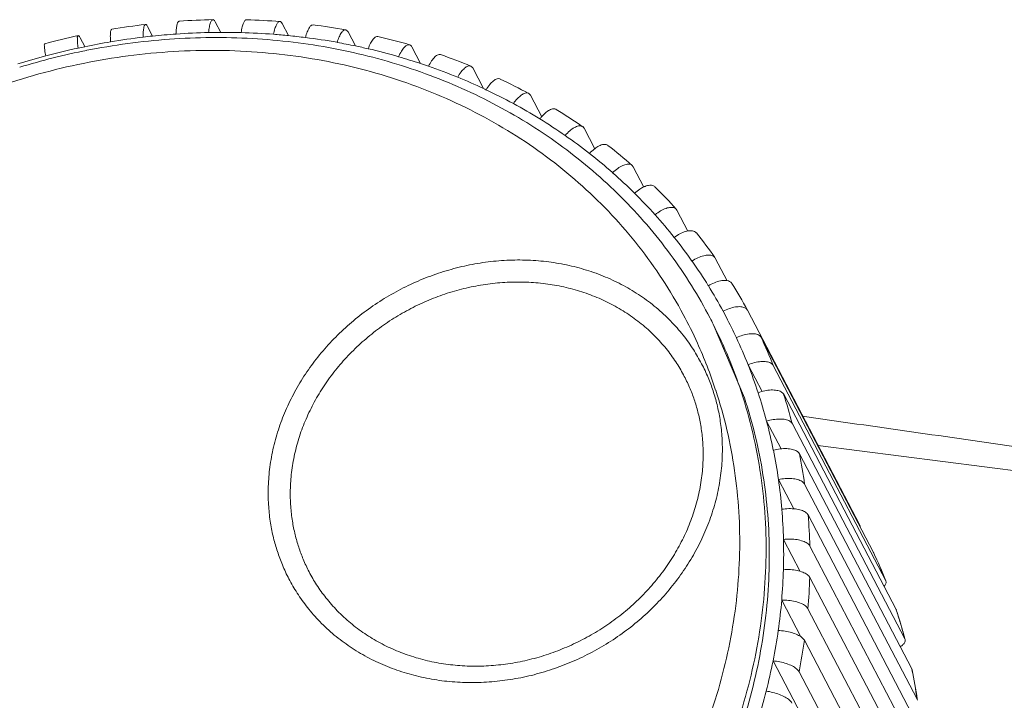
# Model space of a CAD drawing. Header units: millimetres. Extents: x -473 to 23648, y -382 to 1866.
# Tile 180 of 256: x 5761 to 5774, y 705 to 715. Entities that reach past the tile are written whole.
import ezdxf

# ---------------------------------------------------------------- set-up
doc = ezdxf.new("R2010")
doc.units = ezdxf.units.MM
doc.header["$LTSCALE"] = 80
doc.layers.get('0').update_dxf_attribs({"linetype": 'CONTINUOUS'})
doc.layers.add('09_ALL_ROUNDS', color=7, linetype='CONTINUOUS')

msp = doc.modelspace()

# ---------------------------------------------------------------- linework, layer by layer
at = {"linetype": 'Continuous', "lineweight": 0}
for p, q in [((5770.401, 710.409), (5770.357, 710.492)), ((5770.401, 710.409), (5770.823, 709.408)), ((5778.622, 707.89), (5771.819, 708.758)), ((5772.579, 707.303), (5772.58, 707.301)), ((5772.582, 707.297), (5772.579, 707.303)), ((5772.743, 706.921), (5772.741, 706.928)), ((5772.743, 706.921), (5772.745, 706.917)), ((5772.743, 706.921), (5772.745, 706.917)), ((5772.885, 706.53), (5772.888, 706.523)), ((5772.887, 706.523), (5772.885, 706.53)), ((5773.003, 706.13), (5773.007, 706.121)), ((5773.098, 705.722), (5773.102, 705.711)), ((5773.101, 705.711), (5773.098, 705.722)), ((5773.17, 705.309), (5773.174, 705.295))]:
    msp.add_line(p, q, dxfattribs=at)
for centre, radius, start, end in [((5763.712, 704.926), 9.385, 101.1982, 106.9505), ((5764.499, 707.432), 6.61, 26.7615, 27.5782), ((5764.482, 707.424), 6.628, 18.1775, 26.7579), ((5764.354, 707.518), 6.398, 18.1793, 24.323), ((5766.188, 704.324), 7.051, 21.6137, 24.9764), ((5766.222, 704.343), 7.012, 21.632, 24.913), ((5227.197, 835.39), 566.439, 344.9717, 346.92897), ((5766.173, 704.325), 7.064, 17.7432, 18.128), ((5766.121, 704.301), 7.122, 14.8827, 18.1822), ((5766.153, 704.319), 7.086, 15.2519, 17.7422), ((5766.13, 704.312), 7.11, 14.8124, 15.2531), ((5766.019, 704.288), 7.223, 8.1233, 11.3595), ((5765.996, 704.27), 7.251, 8.2357, 11.4604)]:
    msp.add_arc(centre, radius, start, end, dxfattribs=at)
for points, knots in [([(5770.357, 710.492), (5770.2, 710.794), (5769.836, 711.377), (5769.161, 712.161), (5768.368, 712.841), (5767.473, 713.404), (5766.491, 713.841), (5765.441, 714.142), (5764.343, 714.303), (5763.217, 714.32), (5762.397, 714.228), (5761.956, 714.146), (5761.889, 714.133)], [0, 0, 0, 0, 1.022884, 2.051696, 3.090927, 4.144766, 5.214905, 6.303561, 7.410866, 8.534561, 9.672994, 9.879068, 9.879068, 9.879068, 9.879068]), ([(5770.185, 710.153), (5770.125, 710.284), (5769.979, 710.58), (5769.716, 711.023), (5769.391, 711.475), (5769.028, 711.899), (5768.628, 712.291), (5768.193, 712.651), (5767.727, 712.976), (5767.232, 713.263), (5766.711, 713.512), (5766.166, 713.721), (5765.602, 713.889), (5765.021, 714.014), (5764.428, 714.096), (5763.824, 714.136), (5763.215, 714.131), (5762.603, 714.083), (5761.991, 713.992), (5761.385, 713.858), (5760.786, 713.682), (5760.199, 713.466), (5759.627, 713.209), (5759.073, 712.915), (5758.54, 712.584), (5758.032, 712.219), (5757.552, 711.821), (5757.103, 711.393), (5756.686, 710.938), (5756.304, 710.458), (5755.961, 709.955), (5755.657, 709.434), (5755.394, 708.896), (5755.175, 708.345), (5754.999, 707.784), (5754.87, 707.217), (5754.786, 706.646), (5754.75, 706.075), (5754.76, 705.507), (5754.817, 704.945), (5754.922, 704.391), (5755.024, 704.029), (5755.082, 703.851)], [0, 0, 0, 0, 0.43263, 0.988491, 1.544143, 2.101025, 2.660505, 3.223583, 3.790801, 4.362661, 4.939612, 5.521971, 6.109913, 6.703449, 7.302457, 7.906714, 8.515894, 9.129584, 9.747272, 10.368335, 10.992075, 11.617726, 12.244505, 12.871619, 13.498255, 14.123594, 14.746842, 15.367256, 15.984213, 16.597159, 17.205541, 17.808901, 18.406938, 18.999468, 19.586411, 20.167767, 20.743623, 21.314563, 21.881593, 22.445843, 23.008589, 23.571186, 23.571186, 23.571186, 23.571186]), ([(5755.082, 703.851), (5755.141, 703.673), (5755.273, 703.324), (5755.515, 702.821), (5755.799, 702.342), (5756.124, 701.889), (5756.488, 701.466), (5756.888, 701.073), (5757.322, 700.714), (5757.788, 700.389), (5758.284, 700.102), (5758.805, 699.853), (5759.349, 699.644), (5759.913, 699.476), (5760.494, 699.351), (5761.088, 699.268), (5761.691, 699.229), (5762.301, 699.234), (5762.913, 699.282), (5763.524, 699.373), (5764.131, 699.507), (5764.729, 699.683), (5765.317, 699.899), (5765.889, 700.156), (5766.443, 700.45), (5766.975, 700.781), (5767.483, 701.146), (5767.963, 701.544), (5768.413, 701.972), (5768.83, 702.427), (5769.211, 702.907), (5769.555, 703.41), (5769.859, 703.931), (5770.121, 704.469), (5770.341, 705.02), (5770.516, 705.581), (5770.646, 706.148), (5770.729, 706.719), (5770.766, 707.29), (5770.756, 707.857), (5770.698, 708.42), (5770.593, 708.974), (5770.492, 709.336), (5770.433, 709.514)], [0, 0, 0, 0, 0.560861, 1.118447, 1.674308, 2.22996, 2.786842, 3.346322, 3.9094, 4.476618, 5.048478, 5.625429, 6.207789, 6.79573, 7.389266, 7.988274, 8.592531, 9.201711, 9.815401, 10.43309, 11.054152, 11.677892, 12.303543, 12.930322, 13.557436, 14.184072, 14.809411, 15.432659, 16.053073, 16.67003, 17.282976, 17.891358, 18.494718, 19.092755, 19.685285, 20.272228, 20.853584, 21.42944, 22.00038, 22.56741, 23.13166, 23.694406, 24.257003, 24.257003, 24.257003, 24.257003]), ([(5755.289, 702.622), (5755.3, 702.6), (5755.402, 702.409), (5755.61, 702.057), (5755.947, 701.589), (5756.324, 701.15), (5756.739, 700.743), (5757.189, 700.37), (5757.672, 700.033), (5758.185, 699.735), (5758.726, 699.477), (5759.29, 699.261), (5759.875, 699.087), (5760.477, 698.957), (5761.092, 698.872), (5761.718, 698.831), (5762.349, 698.836), (5762.984, 698.885), (5763.618, 698.98), (5764.246, 699.119), (5764.867, 699.301), (5765.476, 699.526), (5766.069, 699.791), (5766.643, 700.097), (5767.195, 700.439), (5767.721, 700.818), (5768.219, 701.23), (5768.685, 701.674), (5769.117, 702.146), (5769.513, 702.644), (5769.869, 703.164), (5770.184, 703.705), (5770.456, 704.263), (5770.684, 704.834), (5770.865, 705.415), (5771, 706.003), (5771.086, 706.595), (5771.124, 707.186), (5771.114, 707.775), (5771.054, 708.358), (5770.945, 708.932), (5770.84, 709.307), (5770.779, 709.492)], [0, 0, 0, 0, 0.072952, 0.649143, 1.225119, 1.802369, 2.382313, 2.965986, 3.553951, 4.146727, 4.744781, 5.348441, 5.957886, 6.573132, 7.194049, 7.820406, 8.451866, 9.088003, 9.728283, 10.372061, 11.018614, 11.667148, 12.316852, 12.966902, 13.616457, 14.264668, 14.910713, 15.553819, 16.193341, 16.828707, 17.459342, 18.08477, 18.704682, 19.318886, 19.927297, 20.529918, 21.126837, 21.718661, 22.306431, 22.89132, 23.474649, 24.057954, 24.057954, 24.057954, 24.057954]), ([(5770.823, 709.408), (5770.935, 709.067), (5771.105, 708.362), (5771.19, 707.272), (5771.105, 706.166), (5770.853, 705.066), (5770.438, 703.997), (5769.869, 702.978), (5769.159, 702.031), (5768.321, 701.174), (5767.373, 700.425), (5766.333, 699.799), (5765.224, 699.308), (5764.066, 698.962), (5762.884, 698.768), (5761.701, 698.731), (5760.541, 698.85), (5759.428, 699.125), (5758.384, 699.55), (5757.43, 700.117), (5756.587, 700.813), (5755.875, 701.622), (5755.495, 702.227), (5755.333, 702.538)], [0, 0, 0, 0, 1.076477, 2.164653, 3.268929, 4.392248, 5.5359, 6.699509, 7.881137, 9.077505, 10.284278, 11.496396, 12.708436, 13.914979, 15.110981, 16.292134, 17.455191, 18.59826, 19.721008, 20.824775, 21.912549, 22.988768, 24.043753, 24.043753, 24.043753, 24.043753]), ([(5772.745, 706.917), (5772.748, 706.909), (5772.75, 706.887), (5772.738, 706.862), (5772.726, 706.847), (5772.722, 706.842)], [0, 0, 0, 0, 0.02554008, 0.06262171, 0.08171129, 0.08171129, 0.08171129, 0.08171129]), ([(5773.007, 706.121), (5773.008, 706.114), (5773.009, 706.095), (5772.992, 706.065), (5772.967, 706.041), (5772.948, 706.028), (5772.941, 706.024)], [0, 0, 0, 0, 0.0197168, 0.0548346, 0.1001926, 0.1238068, 0.1238068, 0.1238068, 0.1238068])]:
    msp.add_open_spline(points, degree=3, knots=knots, dxfattribs=at)
for points in [[(5774.575, 708.734), (5773.587, 708.876), (5772.599, 709.017), (5771.611, 709.157)], [(5772.392, 707.675), (5772.396, 707.668), (5772.397, 707.661), (5772.398, 707.654)]]:
    msp.add_open_spline(points, degree=3, dxfattribs=at)
at = {"layer": '09_ALL_ROUNDS', "linetype": 'Continuous', "lineweight": 0}
for p, q in [((5763.632, 714.522), (5763.708, 714.377)), ((5764.543, 714.497), (5764.629, 714.332)), ((5762.713, 714.457), (5762.781, 714.326)), ((5765.437, 714.383), (5765.537, 714.192)), ((5761.796, 714.304), (5761.86, 714.183)), ((5766.303, 714.181), (5766.422, 713.953)), ((5767.132, 713.893), (5767.106, 713.919)), ((5767.132, 713.893), (5767.279, 713.613)), ((5767.916, 713.522), (5767.893, 713.547)), ((5767.916, 713.522), (5768.069, 713.229)), ((5768.644, 713.073), (5768.626, 713.095)), ((5768.644, 713.073), (5768.79, 712.795)), ((5769.31, 712.55), (5769.296, 712.568)), ((5769.31, 712.55), (5769.455, 712.274)), ((5769.907, 711.959), (5769.897, 711.973)), ((5769.907, 711.959), (5770.056, 711.674)), ((5770.427, 711.307), (5770.422, 711.315)), ((5770.427, 711.307), (5770.587, 711)), ((5770.864, 710.6), (5770.864, 710.601)), ((5770.864, 710.6), (5772.392, 707.675)), ((5770.578, 710.501), (5770.534, 710.584)), ((5771.051, 710.229), (5772.579, 707.303)), ((5770.873, 709.856), (5771.063, 709.493)), ((5771.215, 709.847), (5772.743, 706.921)), ((5771.357, 709.456), (5772.885, 706.53)), ((5771.125, 709.091), (5771.321, 708.715)), ((5771.475, 709.056), (5773.003, 706.13)), ((5771.57, 708.648), (5773.098, 705.722)), ((5771.286, 708.297), (5771.494, 707.898)), ((5771.642, 708.234), (5773.17, 705.309)), ((5771.689, 707.815), (5773.217, 704.89)), ((5771.354, 707.483), (5771.582, 707.047)), ((5771.713, 707.392), (5773.241, 704.467)), ((5771.712, 706.967), (5773.24, 704.041)), ((5771.33, 706.658), (5771.591, 706.158)), ((5771.687, 706.539), (5773.216, 703.613)), ((5771.639, 706.111), (5773.167, 703.185)), ((5771.213, 705.831), (5772.85, 702.696)), ((5771.566, 705.684), (5773.094, 702.758))]:
    msp.add_line(p, q, dxfattribs=at)
for centre, radius, start, end in [((5763.832, 704.844), 9.709, 96.7858, 99.5168), ((5763.809, 705.101), 9.451, 91.2529, 94.0351), ((5763.811, 705.395), 9.156, 85.6028, 88.4465), ((5763.844, 705.71), 8.84, 79.8174, 82.731), ((5763.753, 705.09), 9.287, 94.0336, 96.0029), ((5763.744, 705.218), 9.159, 91.2539, 94.0339), ((5763.741, 705.322), 9.054, 90.2097, 91.2513), ((5763.741, 705.388), 8.989, 88.4427, 90.211), ((5763.745, 705.512), 8.865, 85.6041, 88.4451), ((5763.753, 705.631), 8.746, 84.2511, 85.6013), ((5763.87, 704.639), 9.918, 102.2228, 104.914), ((5763.785, 704.855), 9.524, 99.5158, 101.6665), ((5763.767, 704.963), 9.415, 96.7867, 99.5159), ((5763.758, 705.04), 9.338, 96.0028, 96.784), ((5763.76, 705.701), 8.675, 82.7265, 84.2515), ((5763.777, 705.827), 8.549, 79.8188, 82.7295), ((5763.8, 705.955), 8.418, 78.0897, 79.8161), ((5763.91, 706.028), 8.515, 73.8825, 76.8725), ((5763.806, 704.759), 9.623, 102.2234, 104.9133), ((5763.794, 704.814), 9.566, 101.6661, 102.2214), ((5763.814, 706.026), 8.346, 76.8674, 78.0886), ((5763.843, 706.145), 8.224, 73.884, 76.8709), ((5763.827, 704.679), 9.705, 104.9133, 107.235), ((5763.88, 706.277), 8.086, 71.6786, 73.8816), ((5763.906, 706.354), 8.005, 70.853, 71.676), ((5764.008, 706.331), 8.196, 67.7894, 70.8593), ((5763.939, 706.448), 7.905, 67.791, 70.8577), ((5763.992, 706.578), 7.765, 64.9538, 67.7893), ((5764.128, 706.603), 7.898, 61.5361, 64.6858), ((5764.025, 706.651), 7.684, 64.6793, 64.9484), ((5764.059, 706.722), 7.606, 61.5377, 64.6842), ((5764.121, 706.837), 7.475, 58.3542, 61.5362), ((5764.262, 706.833), 7.632, 55.1284, 58.3537), ((5768.551, 712.811), 0.64, 139.0446, 142.468), ((5764.193, 706.953), 7.339, 55.1299, 58.3522), ((5764.256, 707.045), 7.227, 51.8738, 55.1284), ((5764.395, 707.012), 7.409, 48.581, 51.8732), ((5764.326, 707.134), 7.115, 48.5822, 51.872), ((5764.384, 707.2), 7.026, 45.2642, 48.5809), ((5764.512, 707.138), 7.237, 41.9172, 45.2635), ((5764.444, 707.261), 6.941, 41.9181, 45.2625), ((5764.49, 707.302), 6.879, 38.553, 41.917), ((5764.532, 707.336), 6.825, 35.1694, 38.5516), ((5764.6, 707.212), 7.123, 35.1688, 38.5522), ((5764.56, 707.356), 6.791, 31.7754, 35.1686), ((5764.578, 707.367), 6.77, 28.3739, 31.7745), ((5764.644, 707.242), 7.069, 28.3738, 31.7746), ((5764.581, 707.369), 6.766, 24.9717, 27.5784), ((5770.992, 709.645), 0.643, 114.9244, 115.5513), ((5764.57, 707.364), 6.778, 21.5735, 24.9712), ((5764.694, 707.269), 7.012, 21.5735, 24.9712), ((5764.546, 707.354), 6.804, 18.1841, 21.5735), ((5764.502, 707.34), 6.85, 14.8102, 18.1842), ((5764.624, 707.244), 7.086, 14.8102, 18.1842), ((5764.449, 707.326), 6.905, 11.4539, 14.8106), ((5764.374, 707.31), 6.982, 8.1232, 11.4545), ((5764.491, 707.214), 7.223, 8.1232, 11.4545), ((5764.293, 707.299), 7.064, 4.8176, 8.1239), ((5764.187, 707.29), 7.17, 1.5458, 4.8187), ((5764.298, 707.192), 7.417, 1.5458, 4.8187), ((5764.081, 707.287), 7.276, 358.3049, 1.5468), ((5763.951, 707.29), 7.406, 355.1035, 358.3063), ((5764.053, 707.193), 7.662, 355.1035, 358.3063), ((5763.825, 707.301), 7.533, 351.9368, 355.1048), ((5763.676, 707.322), 7.683, 348.8132, 351.9386), ((5763.769, 707.226), 7.948, 348.8132, 351.9386), ((5763.537, 707.349), 7.824, 345.7258, 348.8146), ((5763.378, 707.389), 7.989, 342.6825, 345.7277)]:
    msp.add_arc(centre, radius, start, end, dxfattribs=at)
for points, knots in [([(5762.685, 714.483), (5762.682, 714.482), (5762.667, 714.477), (5762.662, 714.437), (5762.653, 714.384), (5762.654, 714.338), (5762.655, 714.312)], [0, 0, 0, 0, 0.0099879, 0.0445343, 0.1025324, 0.1799297, 0.1799297, 0.1799297, 0.1799297]), ([(5762.713, 714.457), (5762.708, 714.467), (5762.702, 714.483), (5762.688, 714.483), (5762.685, 714.483)], [0, 0, 0, 0, 0.03234908, 0.04029049, 0.04029049, 0.04029049, 0.04029049]), ([(5763.099, 714.354), (5763.1, 714.38), (5763.102, 714.427), (5763.114, 714.481), (5763.124, 714.52), (5763.14, 714.526), (5763.144, 714.527)], [0, 0, 0, 0, 0.0780471, 0.1371306, 0.173365, 0.185242, 0.185242, 0.185242, 0.185242]), ([(5763.602, 714.548), (5763.598, 714.548), (5763.58, 714.542), (5763.566, 714.503), (5763.551, 714.448), (5763.545, 714.401), (5763.543, 714.375)], [0, 0, 0, 0, 0.013948, 0.0519569, 0.1122095, 0.1909592, 0.1909592, 0.1909592, 0.1909592]), ([(5763.632, 714.522), (5763.627, 714.532), (5763.62, 714.547), (5763.605, 714.548), (5763.602, 714.548)], [0, 0, 0, 0, 0.0332106, 0.04161442, 0.04161442, 0.04161442, 0.04161442]), ([(5763.985, 714.374), (5763.989, 714.4), (5763.997, 714.447), (5764.016, 714.502), (5764.034, 714.541), (5764.053, 714.547), (5764.059, 714.547)], [0, 0, 0, 0, 0.0794974, 0.1409907, 0.1808401, 0.19706, 0.19706, 0.19706, 0.19706]), ([(5764.513, 714.524), (5764.506, 714.524), (5764.486, 714.518), (5764.463, 714.48), (5764.44, 714.424), (5764.429, 714.377), (5764.424, 714.351)], [0, 0, 0, 0, 0.0187091, 0.0604471, 0.1232403, 0.2035228, 0.2035228, 0.2035228, 0.2035228]), ([(5764.543, 714.497), (5764.538, 714.507), (5764.53, 714.522), (5764.515, 714.524), (5764.513, 714.524)], [0, 0, 0, 0, 0.03421676, 0.04213491, 0.04213491, 0.04213491, 0.04213491]), ([(5764.859, 714.306), (5764.865, 714.333), (5764.879, 714.379), (5764.906, 714.436), (5764.933, 714.473), (5764.955, 714.478), (5764.962, 714.478)], [0, 0, 0, 0, 0.0810971, 0.1452377, 0.1888968, 0.2103254, 0.2103254, 0.2103254, 0.2103254]), ([(5762.211, 714.249), (5762.209, 714.274), (5762.205, 714.32), (5762.21, 714.371), (5762.211, 714.411), (5762.224, 714.416), (5762.227, 714.417)], [0, 0, 0, 0, 0.0768072, 0.1338164, 0.1667841, 0.1750433, 0.1750433, 0.1750433, 0.1750433]), ([(5765.406, 714.41), (5765.398, 714.411), (5765.374, 714.405), (5765.344, 714.369), (5765.313, 714.313), (5765.296, 714.267), (5765.288, 714.241)], [0, 0, 0, 0, 0.0243876, 0.0699871, 0.1355111, 0.2174442, 0.2174442, 0.2174442, 0.2174442]), ([(5765.437, 714.383), (5765.431, 714.393), (5765.422, 714.407), (5765.409, 714.41), (5765.406, 714.41)], [0, 0, 0, 0, 0.03534261, 0.04166284, 0.04166284, 0.04166284, 0.04166284]), ([(5761.33, 714.058), (5761.325, 714.083), (5761.315, 714.128), (5761.315, 714.175), (5761.305, 714.215), (5761.317, 714.219), (5761.319, 714.22)], [0, 0, 0, 0, 0.0758333, 0.1312001, 0.1614444, 0.1666277, 0.1666277, 0.1666277, 0.1666277]), ([(5761.771, 714.329), (5761.769, 714.329), (5761.756, 714.324), (5761.761, 714.284), (5761.758, 714.234), (5761.765, 714.189), (5761.769, 714.164)], [0, 0, 0, 0, 0.0066667, 0.0381912, 0.0943194, 0.1706033, 0.1706033, 0.1706033, 0.1706033]), ([(5761.796, 714.304), (5761.791, 714.313), (5761.787, 714.33), (5761.773, 714.33), (5761.771, 714.329)], [0, 0, 0, 0, 0.03165587, 0.03839714, 0.03839714, 0.03839714, 0.03839714]), ([(5765.711, 714.153), (5765.72, 714.179), (5765.74, 714.225), (5765.775, 714.281), (5765.809, 714.316), (5765.835, 714.322), (5765.844, 714.32)], [0, 0, 0, 0, 0.082783, 0.1497156, 0.1972628, 0.2248539, 0.2248539, 0.2248539, 0.2248539]), ([(5766.274, 714.208), (5766.264, 714.21), (5766.235, 714.206), (5766.198, 714.171), (5766.159, 714.116), (5766.136, 714.071), (5766.125, 714.045)], [0, 0, 0, 0, 0.0310396, 0.0805317, 0.148888, 0.2325271, 0.2325271, 0.2325271, 0.2325271]), ([(5766.303, 714.181), (5766.298, 714.192), (5766.288, 714.204), (5766.275, 714.208), (5766.274, 714.208)], [0, 0, 0, 0, 0.03656319, 0.04006954, 0.04006954, 0.04006954, 0.04006954]), ([(5766.531, 713.916), (5766.544, 713.941), (5766.569, 713.987), (5766.612, 714.04), (5766.653, 714.074), (5766.684, 714.078), (5766.695, 714.074)], [0, 0, 0, 0, 0.084494, 0.1542794, 0.205705, 0.2404348, 0.2404348, 0.2404348, 0.2404348]), ([(5767.106, 713.919), (5767.106, 713.919), (5767.094, 713.924), (5767.06, 713.921), (5767.016, 713.888), (5766.969, 713.836), (5766.941, 713.792), (5766.927, 713.767)], [0, 0, 0, 0, 0.0005481, 0.0386993, 0.0920392, 0.1632505, 0.2485911, 0.2485911, 0.2485911, 0.2485911]), ([(5767.312, 713.597), (5767.327, 713.622), (5767.358, 713.665), (5767.408, 713.716), (5767.456, 713.747), (5767.491, 713.75), (5767.504, 713.744), (5767.505, 713.743)], [0, 0, 0, 0, 0.0861724, 0.1587983, 0.2140265, 0.2540541, 0.2570816, 0.2570816, 0.2570816, 0.2570816]), ([(5767.893, 713.547), (5767.891, 713.548), (5767.877, 713.555), (5767.839, 713.553), (5767.788, 713.524), (5767.734, 713.475), (5767.701, 713.432), (5767.684, 713.409)], [0, 0, 0, 0, 0.0057957, 0.0476593, 0.1047442, 0.178766, 0.2657489, 0.2657489, 0.2657489, 0.2657489]), ([(5768.068, 713.23), (5768.078, 713.243), (5768.107, 713.273), (5768.155, 713.312), (5768.208, 713.339), (5768.248, 713.34), (5768.264, 713.332), (5768.266, 713.331)], [0, 0, 0, 0, 0.0496019, 0.1249942, 0.1838989, 0.2275568, 0.2363983, 0.2363983, 0.2363983, 0.2363983]), ([(5768.625, 713.095), (5768.622, 713.097), (5768.605, 713.107), (5768.563, 713.107), (5768.507, 713.082), (5768.446, 713.037), (5768.408, 712.997), (5768.389, 712.974)], [0, 0, 0, 0, 0.0121511, 0.05756, 0.1182434, 0.1949748, 0.2834925, 0.2834925, 0.2834925, 0.2834925]), ([(5768.718, 712.73), (5768.739, 712.752), (5768.762, 712.774), (5768.788, 712.794), (5768.79, 712.795)], [0, 0, 0, 0, 0.0892316, 0.09621492, 0.09621492, 0.09621492, 0.09621492]), ([(5768.79, 712.795), (5768.808, 712.809), (5768.846, 712.834), (5768.902, 712.856), (5768.947, 712.855), (5768.965, 712.844), (5768.969, 712.841)], [0, 0, 0, 0, 0.071078, 0.133495, 0.1806108, 0.1963174, 0.1963174, 0.1963174, 0.1963174]), ([(5769.296, 712.568), (5769.291, 712.573), (5769.272, 712.585), (5769.225, 712.587), (5769.164, 712.567), (5769.097, 712.526), (5769.054, 712.49), (5769.032, 712.469)], [0, 0, 0, 0, 0.0194862, 0.0682634, 0.1323657, 0.2116604, 0.3015644, 0.3015644, 0.3015644, 0.3015644]), ([(5769.329, 712.191), (5769.352, 712.211), (5769.392, 712.242), (5769.436, 712.267), (5769.454, 712.275)], [0, 0, 0, 0, 0.090531, 0.1508411, 0.1508411, 0.1508411, 0.1508411]), ([(5769.454, 712.275), (5769.46, 712.278), (5769.487, 712.289), (5769.531, 712.302), (5769.58, 712.299), (5769.6, 712.284), (5769.606, 712.279)], [0, 0, 0, 0, 0.0202775, 0.0860139, 0.1364062, 0.1598694, 0.1598694, 0.1598694, 0.1598694]), ([(5769.897, 711.973), (5769.891, 711.979), (5769.869, 711.996), (5769.818, 712), (5769.753, 711.985), (5769.68, 711.95), (5769.632, 711.917), (5769.609, 711.898)], [0, 0, 0, 0, 0.0276068, 0.0795669, 0.1468841, 0.2285603, 0.3196695, 0.3196695, 0.3196695, 0.3196695]), ([(5769.87, 711.589), (5769.894, 711.607), (5769.944, 711.639), (5770.007, 711.666), (5770.045, 711.675), (5770.055, 711.677)], [0, 0, 0, 0, 0.0916359, 0.1744263, 0.2064266, 0.2064266, 0.2064266, 0.2064266]), ([(5770.055, 711.677), (5770.067, 711.679), (5770.097, 711.682), (5770.139, 711.677), (5770.163, 711.659), (5770.17, 711.651)], [0, 0, 0, 0, 0.0369986, 0.0904787, 0.1223605, 0.1223605, 0.1223605, 0.1223605]), ([(5764.478, 707.317), (5764.458, 707.378), (5764.421, 707.506), (5764.38, 707.71), (5764.355, 707.933), (5764.349, 708.177), (5764.367, 708.437), (5764.413, 708.706), (5764.486, 708.974), (5764.585, 709.235), (5764.708, 709.489), (5764.855, 709.733), (5765.025, 709.966), (5765.216, 710.185), (5765.426, 710.388), (5765.653, 710.574), (5765.897, 710.742), (5766.153, 710.889), (5766.421, 711.014), (5766.698, 711.116), (5766.981, 711.195), (5767.268, 711.25), (5767.557, 711.28), (5767.845, 711.285), (5768.129, 711.264), (5768.407, 711.219), (5768.677, 711.149), (5768.936, 711.055), (5769.182, 710.938), (5769.413, 710.799), (5769.628, 710.638), (5769.822, 710.458), (5769.99, 710.267), (5770.13, 710.071), (5770.242, 709.877), (5770.331, 709.688), (5770.378, 709.562), (5770.398, 709.501)], [0, 0, 0, 0, 0.193257, 0.399643, 0.622679, 0.865864, 1.129673, 1.405528, 1.682824, 1.960696, 2.242317, 2.527553, 2.815349, 3.105466, 3.397709, 3.691597, 3.986586, 4.282138, 4.577686, 4.872647, 5.166464, 5.458624, 5.748669, 6.03619, 6.32081, 6.602251, 6.880607, 7.155977, 7.427693, 7.695965, 7.963987, 8.231069, 8.488047, 8.728428, 8.951996, 9.160062, 9.353682, 9.353682, 9.353682, 9.353682]), ([(5770.422, 711.315), (5770.415, 711.324), (5770.39, 711.344), (5770.335, 711.352), (5770.266, 711.342), (5770.188, 711.313), (5770.137, 711.284), (5770.111, 711.267)], [0, 0, 0, 0, 0.0362491, 0.0912005, 0.1615112, 0.245361, 0.3374699, 0.3374699, 0.3374699, 0.3374699]), ([(5770.333, 710.932), (5770.359, 710.948), (5770.413, 710.974), (5770.492, 711), (5770.551, 711.006), (5770.581, 711.004), (5770.587, 711.003)], [0, 0, 0, 0, 0.0925264, 0.1773793, 0.2491, 0.2682375, 0.2682375, 0.2682375, 0.2682375]), ([(5770.587, 711.003), (5770.6, 711.001), (5770.625, 710.993), (5770.646, 710.976), (5770.654, 710.964)], [0, 0, 0, 0, 0.03750539, 0.07817105, 0.07817105, 0.07817105, 0.07817105]), ([(5764.767, 707.378), (5764.749, 707.434), (5764.715, 707.55), (5764.678, 707.736), (5764.655, 707.938), (5764.649, 708.16), (5764.666, 708.397), (5764.708, 708.641), (5764.774, 708.885), (5764.864, 709.122), (5764.976, 709.353), (5765.11, 709.575), (5765.264, 709.786), (5765.438, 709.985), (5765.629, 710.17), (5765.836, 710.34), (5766.057, 710.492), (5766.29, 710.625), (5766.533, 710.739), (5766.785, 710.832), (5767.042, 710.904), (5767.303, 710.954), (5767.566, 710.981), (5767.828, 710.985), (5768.086, 710.967), (5768.339, 710.926), (5768.584, 710.862), (5768.82, 710.777), (5769.043, 710.671), (5769.253, 710.544), (5769.448, 710.398), (5769.625, 710.234), (5769.778, 710.06), (5769.905, 709.882), (5770.007, 709.705), (5770.088, 709.533), (5770.13, 709.419), (5770.149, 709.363)], [0, 0, 0, 0, 0.175732, 0.363355, 0.566114, 0.787195, 1.027037, 1.277826, 1.529913, 1.782521, 2.03854, 2.297844, 2.559474, 2.823213, 3.088884, 3.356048, 3.624213, 3.892888, 4.161558, 4.429692, 4.696785, 4.96237, 5.226031, 5.4874, 5.746133, 6.001978, 6.25502, 6.505349, 6.752358, 6.996235, 7.239887, 7.482692, 7.716321, 7.934858, 8.138107, 8.327263, 8.503348, 8.503348, 8.503348, 8.503348]), ([(5770.864, 710.601), (5770.857, 710.614), (5770.829, 710.638), (5770.77, 710.65), (5770.698, 710.645), (5770.616, 710.623), (5770.562, 710.599), (5770.534, 710.584)], [0, 0, 0, 0, 0.0450866, 0.1028333, 0.1759047, 0.2617029, 0.3545901, 0.3545901, 0.3545901, 0.3545901]), ([(5770.721, 710.228), (5770.747, 710.24), (5770.801, 710.261), (5770.882, 710.279), (5770.956, 710.282), (5771.015, 710.268), (5771.044, 710.243), (5771.051, 710.229)], [0, 0, 0, 0, 0.0861787, 0.1728632, 0.2472257, 0.3062955, 0.3529001, 0.3529001, 0.3529001, 0.3529001]), ([(5771.215, 709.847), (5771.208, 709.861), (5771.179, 709.886), (5771.119, 709.902), (5771.044, 709.903), (5770.959, 709.888), (5770.902, 709.868), (5770.873, 709.856)], [0, 0, 0, 0, 0.0472313, 0.1075742, 0.1831678, 0.2706793, 0.364116, 0.364116, 0.364116, 0.364116]), ([(5770.398, 709.501), (5770.418, 709.44), (5770.455, 709.311), (5770.496, 709.108), (5770.521, 708.885), (5770.527, 708.641), (5770.509, 708.38), (5770.463, 708.111), (5770.39, 707.844), (5770.291, 707.582), (5770.168, 707.329), (5770.02, 707.085), (5769.851, 706.852), (5769.66, 706.633), (5769.45, 706.429), (5769.222, 706.243), (5768.979, 706.076), (5768.722, 705.929), (5768.455, 705.804), (5768.178, 705.701), (5767.895, 705.622), (5767.607, 705.568), (5767.319, 705.538), (5767.031, 705.533), (5766.747, 705.553), (5766.469, 705.599), (5766.199, 705.668), (5765.94, 705.762), (5765.694, 705.879), (5765.463, 706.019), (5765.248, 706.179), (5765.054, 706.359), (5764.886, 706.551), (5764.746, 706.747), (5764.633, 706.941), (5764.545, 707.13), (5764.498, 707.256), (5764.478, 707.317)], [0, 0, 0, 0, 0.193257, 0.399643, 0.622679, 0.865864, 1.129673, 1.405528, 1.682824, 1.960696, 2.242317, 2.527553, 2.815349, 3.105466, 3.397709, 3.691597, 3.986586, 4.282138, 4.577686, 4.872647, 5.166464, 5.458624, 5.748669, 6.03619, 6.32081, 6.602251, 6.880607, 7.155977, 7.427693, 7.695965, 7.963987, 8.231069, 8.488047, 8.728428, 8.951996, 9.160062, 9.353682, 9.353682, 9.353682, 9.353682]), ([(5771.01, 709.477), (5771.04, 709.488), (5771.098, 709.505), (5771.184, 709.517), (5771.26, 709.513), (5771.32, 709.495), (5771.349, 709.47), (5771.357, 709.456)], [0, 0, 0, 0, 0.0936256, 0.1819047, 0.2586691, 0.3202352, 0.3680792, 0.3680792, 0.3680792, 0.3680792]), ([(5770.149, 709.363), (5770.167, 709.308), (5770.2, 709.191), (5770.237, 709.006), (5770.261, 708.803), (5770.266, 708.582), (5770.249, 708.345), (5770.208, 708.1), (5770.141, 707.857), (5770.051, 707.619), (5769.939, 707.389), (5769.805, 707.167), (5769.651, 706.955), (5769.478, 706.756), (5769.287, 706.571), (5769.08, 706.402), (5768.859, 706.25), (5768.625, 706.117), (5768.382, 706.003), (5768.13, 705.909), (5767.873, 705.838), (5767.612, 705.788), (5767.349, 705.761), (5767.088, 705.756), (5766.83, 705.775), (5766.577, 705.816), (5766.331, 705.88), (5766.096, 705.965), (5765.872, 706.071), (5765.662, 706.198), (5765.467, 706.344), (5765.291, 706.507), (5765.138, 706.682), (5765.01, 706.86), (5764.908, 707.036), (5764.828, 707.208), (5764.785, 707.322), (5764.767, 707.378)], [0, 0, 0, 0, 0.175732, 0.363355, 0.566114, 0.787196, 1.027037, 1.277826, 1.529914, 1.782522, 2.03854, 2.297844, 2.559474, 2.823214, 3.088884, 3.356048, 3.624213, 3.892888, 4.161558, 4.429692, 4.696785, 4.962371, 5.226031, 5.4874, 5.746133, 6.001978, 6.25502, 6.505349, 6.752358, 6.996236, 7.239887, 7.482692, 7.716321, 7.934858, 8.138107, 8.327263, 8.503348, 8.503348, 8.503348, 8.503348]), ([(5771.475, 709.056), (5771.468, 709.07), (5771.438, 709.096), (5771.378, 709.116), (5771.301, 709.122), (5771.214, 709.114), (5771.155, 709.1), (5771.125, 709.091)], [0, 0, 0, 0, 0.0484419, 0.111181, 0.1890564, 0.2780441, 0.3718023, 0.3718023, 0.3718023, 0.3718023]), ([(5771.217, 708.697), (5771.247, 708.705), (5771.307, 708.716), (5771.395, 708.72), (5771.472, 708.711), (5771.533, 708.689), (5771.563, 708.663), (5771.57, 708.648)], [0, 0, 0, 0, 0.093836, 0.1834739, 0.2624008, 0.3262629, 0.3752867, 0.3752867, 0.3752867, 0.3752867]), ([(5771.642, 708.234), (5771.634, 708.249), (5771.604, 708.276), (5771.543, 708.3), (5771.466, 708.312), (5771.377, 708.312), (5771.316, 708.303), (5771.286, 708.297)], [0, 0, 0, 0, 0.0495887, 0.1145241, 0.1944437, 0.2846746, 0.3785352, 0.3785352, 0.3785352, 0.3785352]), ([(5771.332, 707.892), (5771.362, 707.897), (5771.424, 707.903), (5771.513, 707.899), (5771.591, 707.884), (5771.652, 707.858), (5771.681, 707.83), (5771.689, 707.815)], [0, 0, 0, 0, 0.0938345, 0.1846025, 0.2654569, 0.331416, 0.381552, 0.381552, 0.381552, 0.381552]), ([(5771.713, 707.392), (5771.705, 707.407), (5771.675, 707.436), (5771.614, 707.463), (5771.536, 707.482), (5771.447, 707.49), (5771.385, 707.487), (5771.354, 707.483)], [0, 0, 0, 0, 0.0506647, 0.1175983, 0.1993306, 0.2905817, 0.3843419, 0.3843419, 0.3843419, 0.3843419]), ([(5771.354, 707.071), (5771.385, 707.074), (5771.447, 707.074), (5771.536, 707.062), (5771.614, 707.04), (5771.674, 707.01), (5771.704, 706.982), (5771.712, 706.967)], [0, 0, 0, 0, 0.0936408, 0.1853231, 0.2678776, 0.3357368, 0.386911, 0.386911, 0.386911, 0.386911]), ([(5771.687, 706.539), (5771.679, 706.554), (5771.65, 706.584), (5771.59, 706.616), (5771.512, 706.641), (5771.423, 706.656), (5771.361, 706.659), (5771.33, 706.658)], [0, 0, 0, 0, 0.051664, 0.1204003, 0.2037226, 0.2957865, 0.3892664, 0.3892664, 0.3892664, 0.3892664]), ([(5771.283, 706.244), (5771.314, 706.243), (5771.376, 706.238), (5771.464, 706.218), (5771.541, 706.19), (5771.601, 706.156), (5771.631, 706.126), (5771.639, 706.111)], [0, 0, 0, 0, 0.0932815, 0.1856797, 0.269717, 0.3392826, 0.3914158, 0.3914158, 0.3914158, 0.3914158]), ([(5771.566, 705.684), (5771.558, 705.699), (5771.529, 705.729), (5771.47, 705.766), (5771.393, 705.797), (5771.305, 705.82), (5771.244, 705.829), (5771.213, 705.831)], [0, 0, 0, 0, 0.0525814, 0.122929, 0.2076299, 0.3003182, 0.3933678, 0.3933678, 0.3933678, 0.3933678]), ([(5771.12, 705.42), (5771.151, 705.416), (5771.212, 705.404), (5771.298, 705.377), (5771.374, 705.343), (5771.433, 705.305), (5771.462, 705.274), (5771.47, 705.258)], [0, 0, 0, 0, 0.0927887, 0.1857257, 0.2710407, 0.3421234, 0.3951315, 0.3951315, 0.3951315, 0.3951315])]:
    msp.add_open_spline(points, degree=3, knots=knots, dxfattribs=at)

doc.saveas('drawing.dxf')
